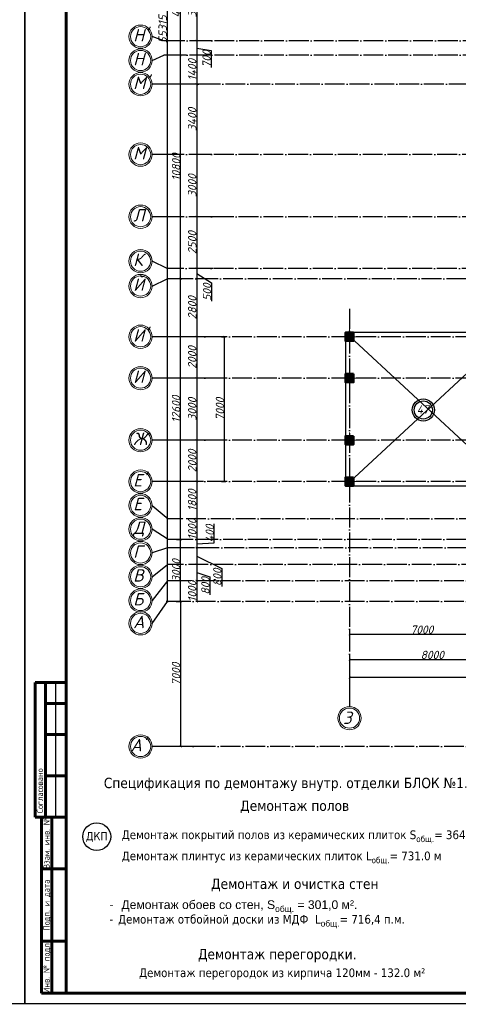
# Model space of a CAD drawing. Header units: millimetres. Extents: x 1112040 to 6903494, y -332921 to -150905.
# Tile 28 of 153: x 1476298 to 1497503, y -241982 to -194402. Entities that reach past the tile are written whole.
import ezdxf
from ezdxf.enums import TextEntityAlignment as Align

# ---------------------------------------------------------------- set-up
doc = ezdxf.new("R2010")
doc.units = ezdxf.units.MM
doc.linetypes.add('ACAD_ISO04W100', pattern=[30, 24, -3, 0, -3])
doc.layers.add('kolonn', color=7, linetype='Continuous')
doc.layers.add('os', color=253, linetype='Continuous')
doc.layers.add('СПДС_МАРКИ_ПОЛА', color=6, linetype='Continuous', lineweight=30)
doc.styles.get("Standard").update_dxf_attribs({"font": 'isocpeui.ttf'})
doc.styles.add('Tahoma', font='tahoma.ttf')
doc.styles.add('ГОСТ 2.304', font='CS_Gost2304.shx')
doc.styles.add('ГОСТ 300', font='isocpeui.ttf', dxfattribs={"height": 250})
doc.dimstyles.new('ISO-25', dxfattribs={"dimtxt": 400, "dimasz": 100, "dimexe": 50, "dimexo": 50, "dimgap": 20, "dimtad": 1, "dimdec": 0, "dimtxsty": 'Standard', "dimblk": 'ARCHTICK', "dimcen": 20, "dimclrd": 1, "dimclre": 1, "dimadec": 0, "dimazin": 0, "dimtfac": 1, "dimtdec": 0, "dimtmove": 0, "dimatfit": 3, "dimldrblk": 'ARCHTICK', "dimfxl": 1, "dimarcsym": 0})

# ---------------------------------------------------------------- blocks, each defined once
blk = doc.blocks.new('ghsdd')
at = {"ltscale": 50}
h = blk.add_hatch(color=256, dxfattribs=at)
h.paths.add_polyline_path([(0, 200), (-200, 200), (-200, 0), (0, 0)])
h.paths.add_polyline_path([(200, 0), (200, 200), (0, 200), (0, 0)])
h.paths.add_polyline_path([(0, 0), (-200, 0), (-200, -200), (0, -200)])
h.paths.add_polyline_path([(0, 0), (0, -200), (200, -200), (200, 0)])
at = {"lineweight": 0}
for p, q in [((0, -374), (0, 374)), ((-374, 0), (374, 0))]:
    blk.add_line(p, q, dxfattribs=at)
at = {"lineweight": 50, "ltscale": 50}
blk.add_lwpolyline([(200, 200), (200, -200), (-200, -200), (-200, 200), (200, 200)], dxfattribs=at)
blk = doc.blocks.new('_ArchTick')
at = {"color": 0, "linetype": 'ByBlock', "const_width": 0.15}
blk.add_lwpolyline([(-0.5, -0.5), (0.5, 0.5)], dxfattribs=at)
blk = doc.blocks.new('*D2680')
at = {"color": 1, "lineweight": -2, "transparency": 16777216}
for p, q in [((1492242, -223902), (1492242, -224149)), ((1492242, -224099), (1499242, -224099)), ((1499242, -223902), (1499242, -224149))]:
    blk.add_line(p, q, dxfattribs=at)
at = {"color": 1, "lineweight": -2, "transparency": 16777216, "xscale": 100, "yscale": 100, "zscale": 100, "rotation": 180}
blk.add_blockref('_ArchTick', (1492242, -224099), dxfattribs=at)
at = {"color": 1, "lineweight": -2, "transparency": 16777216, "xscale": 100, "yscale": 100, "zscale": 100}
blk.add_blockref('_ArchTick', (1499242, -224099), dxfattribs=at)
at = {"color": 0, "transparency": 16777216, "insert": (1495742, -223876), "char_height": 400, "attachment_point": 5}
blk.add_mtext('7000', dxfattribs=at)
blk = doc.blocks.new('*D2661')
at = {"color": 1, "lineweight": -2, "transparency": 16777216}
for p, q in [((1485506, -192022), (1484807, -192022)), ((1484857, -192022), (1484857, -195422)), ((1485605, -195422), (1484807, -195422))]:
    blk.add_line(p, q, dxfattribs=at)
at = {"color": 1, "lineweight": -2, "transparency": 16777216, "xscale": 100, "yscale": 100, "zscale": 100}
for p, rotation in [((1484857, -192022), 90), ((1484857, -195422), 270)]:
    blk.add_blockref('_ArchTick', p, dxfattribs=dict(at, rotation=rotation))
at = {"color": 0, "transparency": 16777216, "insert": (1484637, -193722), "char_height": 400, "attachment_point": 5, "rotation": 90}
blk.add_mtext('3400', dxfattribs=at)
blk = doc.blocks.new('*D2662')
at = {"color": 1, "lineweight": -2, "transparency": 16777216}
for p, q in [((1485605, -195422), (1484807, -195422)), ((1484857, -195422), (1484857, -196122)), ((1484857, -195772), (1485555, -195897)), ((1485555, -195897), (1485555, -196706)), ((1485555, -196122), (1484807, -196122))]:
    blk.add_line(p, q, dxfattribs=at)
at = {"color": 1, "lineweight": -2, "transparency": 16777216, "xscale": 100, "yscale": 100, "zscale": 100}
for p, rotation in [((1484857, -195422), 90), ((1484857, -196122), 270)]:
    blk.add_blockref('_ArchTick', p, dxfattribs=dict(at, rotation=rotation))
at = {"color": 0, "transparency": 16777216, "insert": (1485332, -196302), "char_height": 400, "attachment_point": 5, "rotation": 90}
blk.add_mtext('700', dxfattribs=at)
blk = doc.blocks.new('*D2663')
at = {"color": 1, "lineweight": -2, "transparency": 16777216}
for p, q in [((1485555, -196122), (1484807, -196122)), ((1484857, -196122), (1484857, -197522)), ((1485580, -197522), (1484807, -197522))]:
    blk.add_line(p, q, dxfattribs=at)
at = {"color": 1, "lineweight": -2, "transparency": 16777216, "xscale": 100, "yscale": 100, "zscale": 100}
for p, rotation in [((1484857, -196122), 90), ((1484857, -197522), 270)]:
    blk.add_blockref('_ArchTick', p, dxfattribs=dict(at, rotation=rotation))
at = {"color": 0, "transparency": 16777216, "insert": (1484637, -196822), "char_height": 400, "attachment_point": 5, "rotation": 90}
blk.add_mtext('1400', dxfattribs=at)
blk = doc.blocks.new('*D2664')
at = {"color": 1, "lineweight": -2, "transparency": 16777216}
for p, q in [((1485580, -197522), (1484807, -197522)), ((1484857, -197522), (1484857, -200922)), ((1485580, -200922), (1484807, -200922))]:
    blk.add_line(p, q, dxfattribs=at)
at = {"color": 1, "lineweight": -2, "transparency": 16777216, "xscale": 100, "yscale": 100, "zscale": 100}
for p, rotation in [((1484857, -197522), 90), ((1484857, -200922), 270)]:
    blk.add_blockref('_ArchTick', p, dxfattribs=dict(at, rotation=rotation))
at = {"color": 0, "transparency": 16777216, "insert": (1484637, -199222), "char_height": 400, "attachment_point": 5, "rotation": 90}
blk.add_mtext('3400', dxfattribs=at)
blk = doc.blocks.new('*D2665')
at = {"color": 1, "lineweight": -2, "transparency": 16777216}
for p, q in [((1485580, -200922), (1484807, -200922)), ((1484857, -200922), (1484857, -203922)), ((1485826, -203922), (1484807, -203922))]:
    blk.add_line(p, q, dxfattribs=at)
at = {"color": 1, "lineweight": -2, "transparency": 16777216, "xscale": 100, "yscale": 100, "zscale": 100}
for p, rotation in [((1484857, -200922), 90), ((1484857, -203922), 270)]:
    blk.add_blockref('_ArchTick', p, dxfattribs=dict(at, rotation=rotation))
at = {"color": 0, "transparency": 16777216, "insert": (1484637, -202422), "char_height": 400, "attachment_point": 5, "rotation": 90}
blk.add_mtext('3000', dxfattribs=at)
blk = doc.blocks.new('*D2666')
at = {"color": 1, "lineweight": -2, "transparency": 16777216}
for p, q in [((1485826, -203922), (1484807, -203922)), ((1484857, -203922), (1484857, -206422)), ((1485628, -206422), (1484807, -206422))]:
    blk.add_line(p, q, dxfattribs=at)
at = {"color": 1, "lineweight": -2, "transparency": 16777216, "xscale": 100, "yscale": 100, "zscale": 100}
for p, rotation in [((1484857, -203922), 90), ((1484857, -206422), 270)]:
    blk.add_blockref('_ArchTick', p, dxfattribs=dict(at, rotation=rotation))
at = {"color": 0, "transparency": 16777216, "insert": (1484637, -205172), "char_height": 400, "attachment_point": 5, "rotation": 90}
blk.add_mtext('2500', dxfattribs=at)
blk = doc.blocks.new('*D2667')
at = {"color": 1, "lineweight": -2, "transparency": 16777216}
for p, q in [((1485628, -206422), (1484807, -206422)), ((1484857, -206422), (1484857, -206922)), ((1485579, -206922), (1484807, -206922)), ((1484857, -206672), (1485573, -207122)), ((1485573, -207122), (1485573, -208011))]:
    blk.add_line(p, q, dxfattribs=at)
at = {"color": 1, "lineweight": -2, "transparency": 16777216, "xscale": 100, "yscale": 100, "zscale": 100}
for p, rotation in [((1484857, -206422), 90), ((1484857, -206922), 270)]:
    blk.add_blockref('_ArchTick', p, dxfattribs=dict(at, rotation=rotation))
at = {"color": 0, "transparency": 16777216, "insert": (1485353, -207566), "char_height": 400, "attachment_point": 5, "rotation": 90}
blk.add_mtext('500', dxfattribs=at)
blk = doc.blocks.new('*D2668')
at = {"color": 1, "lineweight": -2, "transparency": 16777216}
for p, q in [((1485579, -206922), (1484807, -206922)), ((1484857, -206922), (1484857, -209722)), ((1485653, -209722), (1484807, -209722))]:
    blk.add_line(p, q, dxfattribs=at)
at = {"color": 1, "lineweight": -2, "transparency": 16777216, "xscale": 100, "yscale": 100, "zscale": 100}
for p, rotation in [((1484857, -206922), 90), ((1484857, -209722), 270)]:
    blk.add_blockref('_ArchTick', p, dxfattribs=dict(at, rotation=rotation))
at = {"color": 0, "transparency": 16777216, "insert": (1484637, -208322), "char_height": 400, "attachment_point": 5, "rotation": 90}
blk.add_mtext('2800', dxfattribs=at)
blk = doc.blocks.new('*D2669')
at = {"color": 1, "lineweight": -2, "transparency": 16777216}
for p, q in [((1485653, -209722), (1484807, -209722)), ((1484857, -209722), (1484857, -211722)), ((1485529, -211722), (1484807, -211722))]:
    blk.add_line(p, q, dxfattribs=at)
at = {"color": 1, "lineweight": -2, "transparency": 16777216, "xscale": 100, "yscale": 100, "zscale": 100}
for p, rotation in [((1484857, -209722), 90), ((1484857, -211722), 270)]:
    blk.add_blockref('_ArchTick', p, dxfattribs=dict(at, rotation=rotation))
at = {"color": 0, "transparency": 16777216, "insert": (1484637, -210722), "char_height": 400, "attachment_point": 5, "rotation": 90}
blk.add_mtext('2000', dxfattribs=at)
blk = doc.blocks.new('*D2670')
at = {"color": 1, "lineweight": -2, "transparency": 16777216}
for p, q in [((1485529, -211722), (1484807, -211722)), ((1484857, -211722), (1484857, -214722)), ((1485480, -214722), (1484807, -214722))]:
    blk.add_line(p, q, dxfattribs=at)
at = {"color": 1, "lineweight": -2, "transparency": 16777216, "xscale": 100, "yscale": 100, "zscale": 100}
for p, rotation in [((1484857, -211722), 90), ((1484857, -214722), 270)]:
    blk.add_blockref('_ArchTick', p, dxfattribs=dict(at, rotation=rotation))
at = {"color": 0, "transparency": 16777216, "insert": (1484637, -213222), "char_height": 400, "attachment_point": 5, "rotation": 90}
blk.add_mtext('3000', dxfattribs=at)
blk = doc.blocks.new('*D2671')
at = {"color": 1, "lineweight": -2, "transparency": 16777216}
for p, q in [((1485480, -214722), (1484807, -214722)), ((1484857, -214722), (1484857, -216722)), ((1485177, -216722), (1484807, -216722))]:
    blk.add_line(p, q, dxfattribs=at)
at = {"color": 1, "lineweight": -2, "transparency": 16777216, "xscale": 100, "yscale": 100, "zscale": 100}
for p, rotation in [((1484857, -214722), 90), ((1484857, -216722), 270)]:
    blk.add_blockref('_ArchTick', p, dxfattribs=dict(at, rotation=rotation))
at = {"color": 0, "transparency": 16777216, "insert": (1484637, -215722), "char_height": 400, "attachment_point": 5, "rotation": 90}
blk.add_mtext('2000', dxfattribs=at)
blk = doc.blocks.new('*D2672')
at = {"color": 1, "lineweight": -2, "transparency": 16777216}
for p, q in [((1485177, -216722), (1484807, -216722)), ((1484857, -216722), (1484857, -218522)), ((1485177, -218522), (1484807, -218522))]:
    blk.add_line(p, q, dxfattribs=at)
at = {"color": 1, "lineweight": -2, "transparency": 16777216, "xscale": 100, "yscale": 100, "zscale": 100}
for p, rotation in [((1484857, -216722), 90), ((1484857, -218522), 270)]:
    blk.add_blockref('_ArchTick', p, dxfattribs=dict(at, rotation=rotation))
at = {"color": 0, "transparency": 16777216, "insert": (1484637, -217622), "char_height": 400, "attachment_point": 5, "rotation": 90}
blk.add_mtext('1800', dxfattribs=at)
blk = doc.blocks.new('*D2673')
at = {"color": 1, "lineweight": -2, "transparency": 16777216}
for p, q in [((1485177, -218522), (1484807, -218522)), ((1484857, -218522), (1484857, -219522)), ((1485138, -219522), (1484807, -219522))]:
    blk.add_line(p, q, dxfattribs=at)
at = {"color": 1, "lineweight": -2, "transparency": 16777216, "xscale": 100, "yscale": 100, "zscale": 100}
for p, rotation in [((1484857, -218522), 90), ((1484857, -219522), 270)]:
    blk.add_blockref('_ArchTick', p, dxfattribs=dict(at, rotation=rotation))
at = {"color": 0, "transparency": 16777216, "insert": (1484637, -219022), "char_height": 400, "attachment_point": 5, "rotation": 90}
blk.add_mtext('1000', dxfattribs=at)
blk = doc.blocks.new('*D2674')
at = {"color": 1, "lineweight": -2, "transparency": 16777216}
for p, q in [((1485707, -219680), (1485707, -218771)), ((1485138, -219522), (1484807, -219522)), ((1484857, -219522), (1484857, -219922)), ((1484857, -219722), (1485707, -219680)), ((1485039, -219922), (1484807, -219922))]:
    blk.add_line(p, q, dxfattribs=at)
at = {"color": 1, "lineweight": -2, "transparency": 16777216, "xscale": 100, "yscale": 100, "zscale": 100}
for p, rotation in [((1484857, -219522), 90), ((1484857, -219922), 270)]:
    blk.add_blockref('_ArchTick', p, dxfattribs=dict(at, rotation=rotation))
at = {"color": 0, "transparency": 16777216, "insert": (1485487, -219226), "char_height": 400, "attachment_point": 5, "rotation": 90}
blk.add_mtext('400', dxfattribs=at)
blk = doc.blocks.new('*D2675')
at = {"color": 1, "lineweight": -2, "transparency": 16777216}
for p, q in [((1485039, -219922), (1484807, -219922)), ((1484857, -219922), (1484857, -220722)), ((1485098, -220722), (1484807, -220722)), ((1484857, -220322), (1486070, -220914)), ((1486070, -220914), (1486070, -221786))]:
    blk.add_line(p, q, dxfattribs=at)
at = {"color": 1, "lineweight": -2, "transparency": 16777216, "xscale": 100, "yscale": 100, "zscale": 100}
for p, rotation in [((1484857, -219922), 90), ((1484857, -220722), 270)]:
    blk.add_blockref('_ArchTick', p, dxfattribs=dict(at, rotation=rotation))
at = {"color": 0, "transparency": 16777216, "insert": (1485850, -221350), "char_height": 400, "attachment_point": 5, "rotation": 90}
blk.add_mtext('800', dxfattribs=at)
blk = doc.blocks.new('*D2676')
at = {"color": 1, "lineweight": -2, "transparency": 16777216}
for p, q in [((1485098, -220722), (1484807, -220722)), ((1484857, -220722), (1484857, -221522)), ((1484857, -221122), (1485497, -221324)), ((1485104, -221522), (1484807, -221522)), ((1485497, -221324), (1485497, -222196))]:
    blk.add_line(p, q, dxfattribs=at)
at = {"color": 1, "lineweight": -2, "transparency": 16777216, "xscale": 100, "yscale": 100, "zscale": 100}
for p, rotation in [((1484857, -220722), 90), ((1484857, -221522), 270)]:
    blk.add_blockref('_ArchTick', p, dxfattribs=dict(at, rotation=rotation))
at = {"color": 0, "transparency": 16777216, "insert": (1485277, -221760), "char_height": 400, "attachment_point": 5, "rotation": 90}
blk.add_mtext('800', dxfattribs=at)
blk = doc.blocks.new('*D2677')
at = {"color": 1, "lineweight": -2, "transparency": 16777216}
for p, q in [((1485104, -221522), (1484807, -221522)), ((1484857, -221522), (1484857, -222522)), ((1485009, -222522), (1484807, -222522))]:
    blk.add_line(p, q, dxfattribs=at)
at = {"color": 1, "lineweight": -2, "transparency": 16777216, "xscale": 100, "yscale": 100, "zscale": 100}
for p, rotation in [((1484857, -221522), 90), ((1484857, -222522), 270)]:
    blk.add_blockref('_ArchTick', p, dxfattribs=dict(at, rotation=rotation))
at = {"color": 0, "transparency": 16777216, "insert": (1484637, -222022), "char_height": 400, "attachment_point": 5, "rotation": 90}
blk.add_mtext('1000', dxfattribs=at)
blk = doc.blocks.new('*D2678')
at = {"color": 1, "lineweight": -2, "transparency": 16777216}
for p, q in [((1483880, -219522), (1484128, -219522)), ((1484078, -222522), (1484078, -219522)), ((1483870, -222522), (1484128, -222522))]:
    blk.add_line(p, q, dxfattribs=at)
at = {"color": 1, "lineweight": -2, "transparency": 16777216, "xscale": 100, "yscale": 100, "zscale": 100}
for p, rotation in [((1484078, -219522), 90), ((1484078, -222522), 270)]:
    blk.add_blockref('_ArchTick', p, dxfattribs=dict(at, rotation=rotation))
at = {"color": 0, "transparency": 16777216, "insert": (1483858, -221022), "char_height": 400, "attachment_point": 5, "rotation": 90}
blk.add_mtext('3000', dxfattribs=at)
blk = doc.blocks.new('*D2679')
at = {"color": 1, "lineweight": -2, "transparency": 16777216}
for p, q in [((1484387, -206922), (1484028, -206922)), ((1484078, -219522), (1484078, -206922)), ((1483880, -219522), (1484128, -219522))]:
    blk.add_line(p, q, dxfattribs=at)
at = {"color": 1, "lineweight": -2, "transparency": 16777216, "xscale": 100, "yscale": 100, "zscale": 100}
for p, rotation in [((1484078, -206922), 90), ((1484078, -219522), 270)]:
    blk.add_blockref('_ArchTick', p, dxfattribs=dict(at, rotation=rotation))
at = {"color": 0, "transparency": 16777216, "insert": (1483858, -213222), "char_height": 400, "attachment_point": 5, "rotation": 90}
blk.add_mtext('12600', dxfattribs=at)
blk = doc.blocks.new('*D2568')
at = {"color": 1, "lineweight": -2, "transparency": 16777216}
for p, q in [((1484356, -196122), (1484028, -196122)), ((1484078, -206922), (1484078, -196122)), ((1484387, -206922), (1484028, -206922))]:
    blk.add_line(p, q, dxfattribs=at)
at = {"color": 1, "lineweight": -2, "transparency": 16777216, "xscale": 100, "yscale": 100, "zscale": 100}
for p, rotation in [((1484078, -196122), 90), ((1484078, -206922), 270)]:
    blk.add_blockref('_ArchTick', p, dxfattribs=dict(at, rotation=rotation))
at = {"color": 0, "transparency": 16777216, "insert": (1483858, -201522), "char_height": 400, "attachment_point": 5, "rotation": 90}
blk.add_mtext('10800', dxfattribs=at)
blk = doc.blocks.new('*D2569')
at = {"color": 1, "lineweight": -2, "transparency": 16777216}
for p, q in [((1484425, -191322), (1484028, -191322)), ((1484078, -196122), (1484078, -191322)), ((1484356, -196122), (1484028, -196122))]:
    blk.add_line(p, q, dxfattribs=at)
at = {"color": 1, "lineweight": -2, "transparency": 16777216, "xscale": 100, "yscale": 100, "zscale": 100}
for p, rotation in [((1484078, -191322), 90), ((1484078, -196122), 270)]:
    blk.add_blockref('_ArchTick', p, dxfattribs=dict(at, rotation=rotation))
at = {"color": 0, "transparency": 16777216, "insert": (1483858, -193722), "char_height": 400, "attachment_point": 5, "rotation": 90}
blk.add_mtext('4800', dxfattribs=at)
blk = doc.blocks.new('*D2573')
at = {"color": 1, "lineweight": -2, "transparency": 16777216}
for p, q in [((1486061, -209722), (1486250, -209722)), ((1486200, -216722), (1486200, -209722)), ((1486061, -216722), (1486250, -216722))]:
    blk.add_line(p, q, dxfattribs=at)
at = {"color": 1, "lineweight": -2, "transparency": 16777216, "xscale": 100, "yscale": 100, "zscale": 100}
for p, rotation in [((1486200, -209722), 90), ((1486200, -216722), 270)]:
    blk.add_blockref('_ArchTick', p, dxfattribs=dict(at, rotation=rotation))
at = {"color": 0, "transparency": 16777216, "insert": (1485977, -213222), "char_height": 400, "attachment_point": 5, "rotation": 90}
blk.add_mtext('7000', dxfattribs=at)
blk = doc.blocks.new('*D2741')
at = {"color": 1, "lineweight": -2, "transparency": 16777216}
for p, q in [((1483399, -167207), (1483379, -167207)), ((1483429, -167207), (1483429, -222522)), ((1483550, -222522), (1483379, -222522))]:
    blk.add_line(p, q, dxfattribs=at)
at = {"color": 1, "lineweight": -2, "transparency": 16777216, "xscale": 100, "yscale": 100, "zscale": 100}
for p, rotation in [((1483429, -167207), 90), ((1483429, -222522), 270)]:
    blk.add_blockref('_ArchTick', p, dxfattribs=dict(at, rotation=rotation))
at = {"color": 0, "transparency": 16777216, "insert": (1483209, -194864), "char_height": 400, "attachment_point": 5, "rotation": 90}
blk.add_mtext('55315', dxfattribs=at)
blk = doc.blocks.new('*D2742')
at = {"color": 1, "lineweight": -2, "transparency": 16777216}
for p, q in [((1492242, -225084), (1492242, -225367)), ((1492242, -225317), (1500242, -225317)), ((1500242, -225084), (1500242, -225367))]:
    blk.add_line(p, q, dxfattribs=at)
at = {"color": 1, "lineweight": -2, "transparency": 16777216, "xscale": 100, "yscale": 100, "zscale": 100, "rotation": 180}
blk.add_blockref('_ArchTick', (1492242, -225317), dxfattribs=at)
at = {"color": 1, "lineweight": -2, "transparency": 16777216, "xscale": 100, "yscale": 100, "zscale": 100}
blk.add_blockref('_ArchTick', (1500242, -225317), dxfattribs=at)
at = {"color": 0, "transparency": 16777216, "insert": (1496242, -225097), "char_height": 400, "attachment_point": 5}
blk.add_mtext('8000', dxfattribs=at)
blk = doc.blocks.new('*D2753')
at = {"color": 1, "lineweight": -2, "transparency": 16777216}
for p, q in [((1492242, -226139), (1492242, -226242)), ((1567842, -226192), (1492242, -226192)), ((1567842, -226139), (1567842, -226242))]:
    blk.add_line(p, q, dxfattribs=at)
at = {"color": 1, "lineweight": -2, "transparency": 16777216, "xscale": 100, "yscale": 100, "zscale": 100, "rotation": 180}
blk.add_blockref('_ArchTick', (1492242, -226192), dxfattribs=at)
at = {"color": 1, "lineweight": -2, "transparency": 16777216, "xscale": 100, "yscale": 100, "zscale": 100}
blk.add_blockref('_ArchTick', (1567842, -226192), dxfattribs=at)
at = {"color": 0, "transparency": 16777216, "insert": (1530042, -225969), "char_height": 400, "attachment_point": 5}
blk.add_mtext('75600', dxfattribs=at)
blk = doc.blocks.new('*D2713')
at = {"color": 1, "lineweight": -2, "transparency": 16777216}
for p, q in [((1483870, -222522), (1484128, -222522)), ((1484078, -222522), (1484078, -229522)), ((1484969, -229522), (1484028, -229522))]:
    blk.add_line(p, q, dxfattribs=at)
at = {"color": 1, "lineweight": -2, "transparency": 16777216, "xscale": 100, "yscale": 100, "zscale": 100}
for p, rotation in [((1484078, -222522), 90), ((1484078, -229522), 270)]:
    blk.add_blockref('_ArchTick', p, dxfattribs=dict(at, rotation=rotation))
at = {"color": 0, "transparency": 16777216, "insert": (1483856, -226022), "char_height": 400, "attachment_point": 5, "rotation": 90}
blk.add_mtext('7000', dxfattribs=at)
blk = doc.blocks.new('swww222s')
at = {"color": 1}
for radius in [537, 437]:
    blk.add_circle((-33965, -33798), radius, dxfattribs=at)
blk.add_text('47', height=400, dxfattribs=at).set_placement((-34285, -33974))
blk = doc.blocks.new('yhtnt')
at = {"ltscale": 100, "insert": (1805413, 98288), "char_height": 250, "width": 11326.72, "attachment_point": 1, "line_spacing_factor": 0.862598, "style": 'ГОСТ 300'}
blk.add_mtext("\\pi1966.0095;Toshkent viloyati, Qibray tumani, Ma'rifat MFY, \\P\\pi1357.77087;Qoramurt ko'chasida 50 o'rinli “Xospis” binosini qurish \\P\\pi2970.74435;(qo'shimcha ishlar va o'zgarishlar) ", dxfattribs=at)
at = {"ltscale": 100, "insert": (1811694, 95395), "char_height": 250, "width": 6095.63, "attachment_point": 1, "style": 'ГОСТ 300'}
blk.add_mtext('\\pi2772.81725;{\\fISOCPEUR|b0|i0|c204|p34;ООО \\P\\pi1972.81725;"MAX ACTIVE" \\P\\pi2185.31725;г. Ташкент}', dxfattribs=at)

msp = doc.modelspace()

# ---------------------------------------------------------------- linework, layer by layer
at = {"color": 1}
for p, q in [((1492041.8, -216921.9), (1500041.8, -209521.9)), ((1500041.8, -216921.9), (1492041.8, -209521.9))]:
    msp.add_line(p, q, dxfattribs=at)
at = {"linetype": 'Continuous', "lineweight": 60}
for p, q in [((1477048.4, -232937.9), (1477048.4, -226437.9)), ((1478548.4, -226437.9), (1477048.4, -226437.9)), ((1477548.4, -232937.9), (1477548.4, -226437.9)), ((1478548.4, -241437.9), (1478548.4, -226437.9)), ((1477548.4, -227437.9), (1478548.4, -227437.9)), ((1477548.4, -228937.9), (1478548.4, -228937.9)), ((1477548.4, -230937.9), (1478548.4, -230937.9)), ((1477048.4, -232937.9), (1478548.4, -232937.9)), ((1477348.4, -241437.9), (1477348.4, -232937.9)), ((1477848.4, -241437.9), (1477848.4, -232937.9)), ((1477348.4, -235437.9), (1478548.4, -235437.9)), ((1477348.4, -238937.9), (1478548.4, -238937.9)), ((1478548.4, -241437.9), (1477348.4, -241437.9))]:
    msp.add_line(p, q, dxfattribs=at)
at = {"linetype": 'Continuous', "lineweight": 25}
msp.add_line((1478048.4, -232937.9), (1478048.4, -226437.9), dxfattribs=at)
at = {"linetype": 'Continuous', "lineweight": 25, "ltscale": 100}
for points in [[(1357648.4, -241937.9), (1476548.4, -241937.9), (1476548.4, -157837.9), (1357648.4, -157837.9), (1357648.4, -241937.9)], [(1476548.4, -241937.9), (1595448.4, -241937.9), (1595448.4, -157837.9), (1476548.4, -157837.9), (1476548.4, -241937.9)]]:
    msp.add_lwpolyline(points, dxfattribs=at)
at = {"linetype": 'Continuous', "lineweight": 60, "ltscale": 100}
msp.add_lwpolyline([(1478548.4, -241437.9), (1594948.4, -241437.9), (1594948.4, -158337.9), (1478548.4, -158337.9), (1478548.4, -241437.9)], dxfattribs=at)
at = {"color": 1}
msp.add_lwpolyline([(1500041.8, -209521.9), (1492041.8, -209521.9), (1492041.8, -216921.9), (1500041.8, -216921.9)], dxfattribs=at)
at = {"layer": 'os'}
for p, q in [((1484191.9, -195421.9), (1483272, -195421.9)), ((1484191.9, -196121.9), (1483272, -196121.9)), ((1484191.9, -197521.9), (1482706, -197521.9)), ((1484191.9, -200921.9), (1482706, -200921.9)), ((1484191.9, -203921.9), (1482706, -203921.9)), ((1484191.9, -206421.9), (1483426.7, -206421.9)), ((1484191.9, -206921.9), (1483426.7, -206921.9)), ((1484191.9, -209721.9), (1482706, -209721.9)), ((1484191.9, -211721.9), (1482706, -211721.9)), ((1484191.9, -214721.9), (1482706, -214721.9)), ((1484191.9, -216721.9), (1482706, -216721.9)), ((1484191.9, -218521.9), (1483468.8, -218521.9)), ((1484191.9, -219521.9), (1483468.8, -219521.9)), ((1484191.9, -219921.9), (1483448.9, -219921.9)), ((1484191.9, -220721.9), (1483448.9, -220721.9)), ((1484191.9, -221521.9), (1483448.9, -221521.9)), ((1484191.9, -222521.9), (1483448.9, -222521.9)), ((1492241.8, -226089.4), (1492241.8, -227589.4)), ((1484191.9, -229521.9), (1482706, -229521.9))]:
    msp.add_line(p, q, dxfattribs=at)
at = {"layer": 'os', "linetype": 'ACAD_ISO04W100', "ltscale": 40}
for p, q in [((1546680, -195421.9), (1484191.9, -195421.9)), ((1546680, -196121.9), (1484191.9, -196121.9)), ((1532806.6, -197521.9), (1484191.9, -197521.9)), ((1543048.1, -200921.9), (1484191.9, -200921.9)), ((1543048.1, -203921.9), (1484191.9, -203921.9)), ((1537035.3, -206421.9), (1484191.9, -206421.9)), ((1561494.9, -206921.9), (1484191.9, -206921.9)), ((1492241.8, -208378.9), (1492241.8, -226089.4)), ((1569135.1, -209721.9), (1484191.9, -209721.9)), ((1569135.1, -211721.9), (1484191.9, -211721.9)), ((1569135.1, -214721.9), (1484191.9, -214721.9)), ((1569135.1, -216721.9), (1484191.9, -216721.9)), ((1534508.8, -218521.9), (1484191.9, -218521.9)), ((1561494.9, -219521.9), (1484191.9, -219521.9)), ((1547148.5, -219921.9), (1484191.9, -219921.9)), ((1543017.7, -220721.9), (1484191.9, -220721.9)), ((1534975, -221521.9), (1484191.9, -221521.9)), ((1534975, -222521.9), (1484191.9, -222521.9)), ((1534975, -229521.9), (1484191.9, -229521.9))]:
    msp.add_line(p, q, dxfattribs=at)
at = {"layer": 'os', "color": 0}
for points in [[(1483272, -195421.9), (1482706, -195221.9)], [(1482706, -196371.9), (1483272, -196121.9)], [(1483426.7, -206421.9), (1482706, -206071.9)], [(1482706, -207271.9), (1483426.7, -206921.9)], [(1482706, -217871.9), (1483468.8, -218521.9)], [(1483468.8, -219521.9), (1482706, -219021.9)], [(1483448.9, -219921.9), (1482706, -220171.9)], [(1482706, -221321.9), (1483448.9, -220721.9)], [(1483448.9, -221521.9), (1482706, -222471.9)], [(1482706, -223571.9), (1483448.9, -222521.9)]]:
    msp.add_lwpolyline(points, dxfattribs=at)
at = {"layer": 'os', "color": 0, "lineweight": 0}
for centre, radius in [((1482143.5, -195221.9), 562.5), ((1482143.5, -195221.9), 487.5), ((1482143.5, -196371.9), 562.5), ((1482143.5, -196371.9), 487.5), ((1482143.5, -197521.9), 562.5), ((1482143.5, -197521.9), 487.5), ((1482143.5, -200921.9), 562.5), ((1482143.5, -200921.9), 487.5), ((1482143.5, -203921.9), 562.5), ((1482143.5, -203921.9), 487.5), ((1482143.5, -206071.9), 562.5), ((1482143.5, -206071.9), 487.5), ((1482143.5, -207271.9), 562.5), ((1482143.5, -207271.9), 487.5), ((1482143.5, -209721.9), 562.5), ((1482143.5, -209721.9), 487.5), ((1482143.5, -211721.9), 562.5), ((1482143.5, -211721.9), 487.5), ((1482143.5, -214721.9), 562.5), ((1482143.5, -214721.9), 487.5), ((1482143.5, -216721.9), 562.5), ((1482143.5, -216721.9), 487.5), ((1482143.5, -217871.9), 562.5), ((1482143.5, -217871.9), 487.5), ((1482143.5, -219021.9), 562.5), ((1482143.5, -219021.9), 487.5), ((1482143.5, -220171.9), 562.5), ((1482143.5, -220171.9), 487.5), ((1482143.5, -221321.9), 562.5), ((1482143.5, -221321.9), 487.5), ((1482143.5, -222471.9), 562.5), ((1482143.5, -222471.9), 487.5), ((1482143.5, -223571.9), 562.5), ((1482143.5, -223571.9), 487.5), ((1492241.8, -228151.9), 562.5), ((1492241.8, -228151.9), 487.5), ((1482143.5, -229521.9), 562.5), ((1482143.5, -229521.9), 487.5)]:
    msp.add_circle(centre, radius, dxfattribs=at)
at = {"layer": 'СПДС_МАРКИ_ПОЛА', "lineweight": -2, "ltscale": 100}
msp.add_circle((1480025.6, -233879.1), 672, dxfattribs=at)

# ---------------------------------------------------------------- block references
for name, p in [('swww222s', (1529775.5, -179463.8)), ('yhtnt', (-460477.3, -335255.6)), ('yhtnt', (-341377.3, -335455.6))]:
    msp.add_blockref(name, p)
at = {"layer": 'kolonn'}
for p in [(1492241.8, -209721.9), (1492241.8, -211721.9), (1492241.8, -214721.9), (1492241.8, -216721.9)]:
    msp.add_blockref('ghsdd', p, dxfattribs=at)

# ---------------------------------------------------------------- texts
at = {"ltscale": 50}
for s, p in [("Н'", (1481785.5, -195455.5)), ('Н', (1481785.5, -196605.5)), ("М'", (1481785.5, -197755.5)), ('М', (1481785.5, -201155.5)), ('Л', (1481785.5, -204155.5)), ('К', (1481785.5, -206305.5)), ('Й', (1481785.5, -207505.5)), ("И'", (1481785.5, -209955.5)), ('И', (1481785.5, -211955.5)), ('Ж', (1481785.5, -214955.5)), ("Е'", (1481785.5, -216955.5)), ('Е', (1481785.5, -218105.5)), ('Д', (1481785.5, -219255.5)), ('Г', (1481785.5, -220405.5)), ('В', (1481785.5, -221555.5)), ('Б', (1481785.5, -222705.5)), ('A', (1481785.5, -223805.5)), ('3', (1491929.4, -228435.5)), ("A'", (1481663.7, -229755.5))]:
    msp.add_text(s, height=600, dxfattribs=at).set_placement(p)
at = {"linetype": 'Continuous', "lineweight": 25, "style": 'ГОСТ 2.304'}
msp.add_text('Согласовано', height=300, rotation=90, dxfattribs=at).set_placement((1477427.9, -232737.9))
at = {"style": 'Tahoma'}
for s, p in [('Спецификация по демонтажу внутр. отделки БЛОК №1.', (1480365, -231535.1)), ('Демонтаж полов', (1486957.8, -232634.6)), ('Демонтаж и очистка стен ', (1485549.3, -236409.6))]:
    msp.add_text(s, height=500, dxfattribs=at).set_placement(p)
at = {"linetype": 'Continuous', "lineweight": 25, "style": 'ГОСТ 2.304'}
for s, p in [('Взам. инв. №', (1477598.4, -234187.9)), ('Подп. и дата', (1477598.4, -237187.9)), ('Инв. № подл.', (1477598.4, -240187.9))]:
    msp.add_text(s, height=300, rotation=90, dxfattribs=at).set_placement(p, align=Align.MIDDLE_CENTER)
at = {"linetype": 'Continuous', "ltscale": 100, "style": 'Tahoma'}
for s, height, p in [('Демонтаж перегородки.', 500, (1488748.5, -239556.8)), ('Демонтаж перегородок из кирпича 120мм - 132.0 м² ', 420, (1489066.2, -240458.2))]:
    msp.add_text(s, height=height, dxfattribs=at).set_placement(p, align=Align.MIDDLE_CENTER)
at = {"ltscale": 100, "insert": (1278866.5, -225091.9), "char_height": 812.25, "width": 30724.842, "attachment_point": 1, "line_spacing_factor": 0.862598}
msp.add_mtext("\\pi677.61802;Toshkent viloyati, Qibray tumani, Ma'rifat MFY, Qoramurt \\P\\pi3956.15439;ko'chasida 50 o'rinli “Xospis” binosini qurish \\P\\pi6614.11944;(qo'shimcha ishlar va o'zgarishlar) ", dxfattribs=at)
at = {"ltscale": 100, "char_height": 420, "attachment_point": 1, "style": 'Tahoma'}
for s, insert, width in [('\\A1;Демонтаж покрытий полов из керамических плиток S{\\H0.7x;\\S^ общ.;\\H1.42857x;= 364.44 м²} ', (1481232.2, -233579), 26714.617), ('\\A1;Демонтаж плинтус из керамических плиток L{\\H0.7x;\\S^ общ.;\\H1.42857x;= 731.0 м}', (1481232.2, -234600.1), 26714.617), ('\\A1;\\pi-420,l420,t420,1680;{\\fArial|b0|i0|c0|p34;\\C0;-^I \\fArial|b0|i0|c204|p34;Демонтаж обоев со стен, S\\H0.7x;\\S^ общ.;\\H1.42857x; = 301,0 м².\\fArial|b0|i0|c0|p34;\\P}-^IДемонтаж отбойной доски из МДФ  L{\\fArial|b0|i0|c204|p34;\\H0.7x;\\C0;\\S^ общ.;}= 716,4 п.м.{\\H1.95295x; }', (1480634, -236957.5), 23411.959)]:
    msp.add_mtext(s, dxfattribs=dict(at, insert=insert, width=width))
at = {"layer": 'СПДС_МАРКИ_ПОЛА', "lineweight": -2, "ltscale": 100, "style": 'Tahoma'}
msp.add_text('ДКП', height=400, dxfattribs=at).set_placement((1480025.6, -233856.2), align=Align.MIDDLE_CENTER)

# ---------------------------------------------------------------- dimensions: what is measured, and where the dimension line sits
for base, p1, p2, picture, middle in [((1483429, -222521.9), (1483448.9, -167206.9), (1483600.4, -222521.9), '*D2741', (1483209, -194864.4)), ((1486199.6, -209721.9), (1486011, -216721.9), (1486011, -209721.9), '*D2573', (1485977, -213221.9)), ((1484078.2, -219521.9), (1483820.4, -222521.9), (1483830.3, -219521.9), '*D2678', (1483858.2, -221021.9))]:
    dim = msp.add_linear_dim(base=base, p1=p1, p2=p2, angle=90, dimstyle='ISO-25')
    dim.commit()
    dim.dimension.update_dxf_attribs({"geometry": picture, "text_midpoint": middle})
for base, p1, p2, picture, middle in [((1484078.2, -191321.9), (1484405.8, -196121.9), (1484475.3, -191321.9), '*D2569', (1483858.2, -193721.9)), ((1484857.3, -195421.9), (1485556.3, -192021.9), (1485654.7, -195421.9), '*D2661', (1484637.3, -193721.9)), ((1484078.2, -196121.9), (1484436.7, -206921.9), (1484405.8, -196121.9), '*D2568', (1483858.2, -201521.9)), ((1484857.3, -197521.9), (1485605.4, -196121.9), (1485630.1, -197521.9), '*D2663', (1484637.3, -196821.9)), ((1484857.3, -200921.9), (1485630.1, -197521.9), (1485630, -200921.9), '*D2664', (1484637.3, -199221.9)), ((1484857.3, -203921.9), (1485630, -200921.9), (1485876.3, -203921.9), '*D2665', (1484637.3, -202421.9)), ((1484857.3, -206421.9), (1485876.3, -203921.9), (1485678.2, -206421.9), '*D2666', (1484637.3, -205171.9)), ((1484078.2, -206921.9), (1483830.3, -219521.9), (1484436.7, -206921.9), '*D2679', (1483858.2, -213221.9)), ((1484857.3, -209721.9), (1485628.9, -206921.9), (1485702.9, -209721.9), '*D2668', (1484637.3, -208321.9)), ((1484857.3, -211721.9), (1485702.9, -209721.9), (1485579.4, -211721.9), '*D2669', (1484637.3, -210721.9)), ((1484857.3, -214721.9), (1485579.4, -211721.9), (1485530.2, -214721.9), '*D2670', (1484637.3, -213221.9)), ((1484857.3, -216721.9), (1485530.2, -214721.9), (1485227.4, -216721.9), '*D2671', (1484637.3, -215721.9)), ((1484857.3, -218521.9), (1485227.4, -216721.9), (1485227.4, -218521.9), '*D2672', (1484637.3, -217621.9)), ((1484078.2, -229521.9), (1483820.4, -222521.9), (1485019.5, -229521.9), '*D2713', (1483855.7, -226021.9))]:
    dim = msp.add_linear_dim(base=base, p1=p1, p2=p2, angle=90, dimstyle='ISO-25', override={"dimtmove": 1})
    dim.commit()
    dim.dimension.update_dxf_attribs({"geometry": picture, "text_midpoint": middle})
for base, p1, p2, picture, middle in [((1484857.3, -196121.9), (1485654.7, -195421.9), (1485605.4, -196121.9), '*D2662', (1485554.8, -195917.4)), ((1484857.3, -206921.9), (1485678.2, -206421.9), (1485628.9, -206921.9), '*D2667', (1485573.1, -207141.5)), ((1484857.3, -219521.9), (1485227.4, -218521.9), (1485187.9, -219521.9), '*D2673', (1484857.3, -219021.9)), ((1484857.3, -219921.9), (1485187.9, -219521.9), (1485089, -219921.9), '*D2674', (1485707.4, -219660.3)), ((1484857.3, -220721.9), (1485089, -219921.9), (1485148.3, -220721.9), '*D2675', (1486070, -220934.2)), ((1484857.3, -221521.9), (1485148.3, -220721.9), (1485154.3, -221521.9), '*D2676', (1485497.1, -221344.3)), ((1484857.3, -222521.9), (1485154.3, -221521.9), (1485059.1, -222521.9), '*D2677', (1484857.3, -222021.9))]:
    dim = msp.add_linear_dim(base=base, p1=p1, p2=p2, angle=90, dimstyle='ISO-25', override={"dimtmove": 1})
    dim.commit()
    dim.dimension.update_dxf_attribs({"geometry": picture, "text_midpoint": middle, "dimtype": 160})
for base, p1, p2, picture, middle in [((1499241.8, -224098.7), (1492241.8, -223851.6), (1499241.8, -223851.6), '*D2680', (1495741.8, -223876.2)), ((1500241.8, -225317.2), (1492241.8, -225034), (1500241.8, -225034), '*D2742', (1496241.8, -225097.2)), ((1492241.8, -226191.9), (1567841.8, -226089.4), (1492241.8, -226089.4), '*D2753', (1530041.8, -225969.3))]:
    dim = msp.add_linear_dim(base=base, p1=p1, p2=p2, dimstyle='ISO-25')
    dim.commit()
    dim.dimension.update_dxf_attribs({"geometry": picture, "text_midpoint": middle})

doc.saveas('drawing.dxf')
